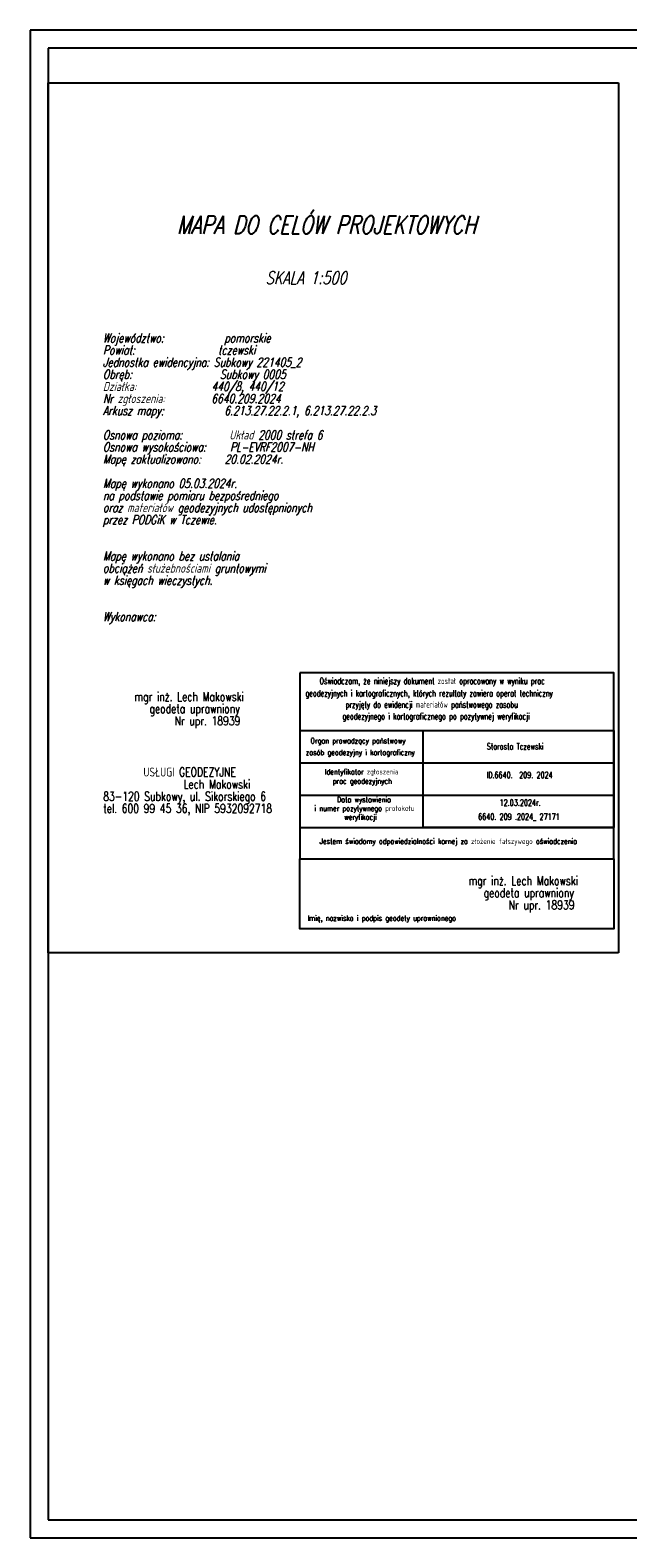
# Model space of a CAD drawing. Header units: millimetres. Extents: x 6197 to 108098, y 4257 to 29730.
# Tile 60 of 148: x 23355 to 25019, y 25530 to 29730. Entities that reach past the tile are written whole.
import ezdxf
from ezdxf.enums import TextEntityAlignment as Align

# ---------------------------------------------------------------- set-up
doc = ezdxf.new("R2010")
doc.units = ezdxf.units.MM
doc.header["$XCLIPFRAME"] = 2
for name, color, linetype in [('312-Budynek__powierzchnia_', 7, 'Continuous'), ('994-Nazwa_ulicy', 7, 'Continuous'), ('przewod_elektroenergetyczny__li', 7, 'Continuous')]:
    doc.layers.add(name, color=color, linetype=linetype)
doc.styles.add('STYL_ARIAL', font='simplex', dxfattribs={"width": 0.75, "oblique": 0.1})
picture_1 = doc.add_image_def('image1.jpg', size_in_pixel=(4962, 6999))

msp = doc.modelspace()

# ---------------------------------------------------------------- linework, layer by layer
for p, q in [((31355.149, 29729.717), (23355.149, 29729.717)), ((23355.149, 29729.717), (23355.149, 25529.717)), ((31305.149, 29679.717), (23405.149, 29679.717)), ((23405.149, 29679.717), (23405.149, 25579.717)), ((23405.149, 25579.717), (31305.149, 25579.717)), ((23355.149, 25529.717), (31355.149, 25529.717))]:
    msp.add_line(p, q)
at = {"layer": '312-Budynek__powierzchnia_', "color": 5}
for points in [[(24106.204, 27778.752, 0), (24980.604, 27778.752, 0)], [(24106.204, 27688.752, 0), (24980.604, 27688.752, 0)], [(24106.204, 27598.752, 0), (24980.604, 27598.752, 0)], [(24106.204, 27508.752, 0), (24980.604, 27508.752, 0)]]:
    msp.add_polyline3d(points, dxfattribs=at)
at = {"layer": 'przewod_elektroenergetyczny__li', "color": 5}
for points in [[(24106.204, 27939.552, 0), (24106.204, 27420.952, 0), (24980.604, 27420.952, 0), (24980.604, 27939.552, 0), (24106.204, 27939.552, 0)], [(24980.604, 27778.752, 0), (24980.604, 27508.752, 0), (24449.804, 27508.752, 0), (24449.804, 27778.752, 0), (24980.604, 27778.752, 0)], [(24106.204, 27420.952, 0), (24980.604, 27420.952, 0), (24980.404, 27225.952, 0), (24106.204, 27225.952, 0), (24106.204, 27420.952, 0)]]:
    msp.add_polyline3d(points, dxfattribs=at)

# ---------------------------------------------------------------- texts
at = {"color": 7, "style": 'STYL_ARIAL', "oblique": 15, "width": 0.75}
for s, height, p in [('MAPA DO CELÓW PROJEKTOWYCH', 50, (24179.872, 29187.446)), ('SKALA 1:500', 35, (24123.43, 29039.892))]:
    msp.add_text(s, height=height, dxfattribs=at).set_placement(p, align=Align.MIDDLE_CENTER)
for s, p in [('Województwo:           pomorskie', (23557.562, 28859.596)), ('Jednostka ewidencyjna: Subkowy 221405_2', (23557.562, 28792.096)), ('Powiat:                tczewski', (23557.562, 28825.846)), ('Obręb:                 Subkowy 0005', (23557.562, 28758.346)), ('Działka:               440/8, 440/12', (23557.562, 28724.596)), ('Nr zgłoszenia:         6640.209.2024', (23557.562, 28690.846)), ('Arkusz mapy:           6.213.27.22.2.1, 6.213.27.22.2.3', (23557.562, 28657.096)), ('Osnowa pozioma:        Układ 2000 strefa 6', (23557.562, 28589.596)), ('Osnowa wysokościowa:   PL-EVRF2007-NH', (23557.562, 28555.846)), ('Mapę zaktualizowano:   20.02.2024r.', (23557.562, 28522.096)), ('Mapę wykonano 05.03.2024r. ', (23557.562, 28454.596)), ('na podstawie pomiaru bezpośredniego ', (23557.562, 28420.846)), ('oraz materiałów geodezyjnych udostępnionych', (23557.562, 28387.096)), ('przez PODGiK w Tczewie.', (23557.562, 28353.346)), ('Mapę wykonano bez ustalania ', (23557.562, 28252.096)), ('obciążeń służebnościami gruntowymi', (23557.562, 28218.346)), ('w księgach wieczystych.', (23557.562, 28184.596)), ('Wykonawca:', (23557.562, 28083.346))]:
    msp.add_text(s, height=25, dxfattribs=at).set_placement(p)
at = {"color": 7, "style": 'STYL_ARIAL', "width": 0.75}
for s, p in [('mgr inż. Lech Makowski', (23645.4, 27860.674)), ('   geodeta uprawniony', (23645.4, 27826.924)), ('        Nr upr. 18939', (23645.4, 27793.174)), ('        USŁUGI GEODEZYJNE', (23558.572, 27650.48)), ('                Lech Makowski', (23558.572, 27616.73)), ('83-120 Subkowy, ul. Sikorskiego 6', (23558.572, 27582.98)), ('tel. 600 99 45 36, NIP 5932092718', (23558.572, 27549.23)), ('mgr inż. Lech Makowski', (24575.774, 27347.86)), ('   geodeta uprawniony', (24575.774, 27314.11)), ('        Nr upr. 18939', (24575.774, 27280.36))]:
    msp.add_text(s, height=25, dxfattribs=at).set_placement(p)
at = {"color": 5, "style": 'STYL_ARIAL', "width": 0.75}
for s, p in [('Starosta Tczewski', (24626.58, 27720.404)), ('ID.6640.  209. 2024', (24625.976, 27640.916)), ('12.03.2024r.', (24662.314, 27563.68)), ('6640. 209 .2024_ 27171', (24602.428, 27524.65))]:
    msp.add_text(s, height=17.5, dxfattribs=at).set_placement(p, align=Align.BOTTOM_LEFT)
at = {"layer": '994-Nazwa_ulicy', "color": 5, "style": 'STYL_ARIAL', "width": 0.75}
for s, height, p in [('geodezyjnych i kartograficznych, których rezultaty zawiera operat techniczny', 17.5, (24121.604, 27868.524)), ('Oświadczam, że niniejszy dokument został opracowany w wyniku prac', 17.5, (24160.804, 27902.724)), ('przyjęty do ewidencji materiałów państwowego zasobu', 17.5, (24233.362, 27836.924)), ('geodezyjnego i kartograficznego po pozytywnej weryfikacji', 17.5, (24224.524, 27804.35)), ('zasób geodezyjny i kartograficzny', 15, (24122.64, 27705.692)), ('Organ prowadzący państwowy ', 15, (24135.604, 27738.274)), ('Identyfikator zgłoszenia', 15, (24175.604, 27651.786)), ('prac geodezyjnych', 15, (24197.404, 27625.786)), ('Data wystawienia', 15, (24209.204, 27574.186)), ('i numer pozytywnego protokołu', 15, (24146.404, 27549.986)), ('weryfikacji', 15, (24229.404, 27525.586)), ('Jestem świadomy odpowiedzialności karnej za złożenie fałszywego oświadczenia', 15, (24161.296, 27458.078)), ('Imię, nazwisko i podpis geodety uprawnionego', 15, (24127.404, 27243.986))]:
    msp.add_text(s, height=height, dxfattribs=at).set_placement(p, align=Align.BOTTOM_LEFT)

# ---------------------------------------------------------------- pictures from other files: only their frames are drawn
image = msp.add_image(picture_1, insert=(23253.658, 29583.38), size_in_units=(4200, 5924.184), rotation=-90, dxfattribs=dict(contrast=40))
image.set_boundary_path([(-0.5, 4942.8078), (2863.669, 6819.5246)])

doc.saveas('drawing.dxf')
